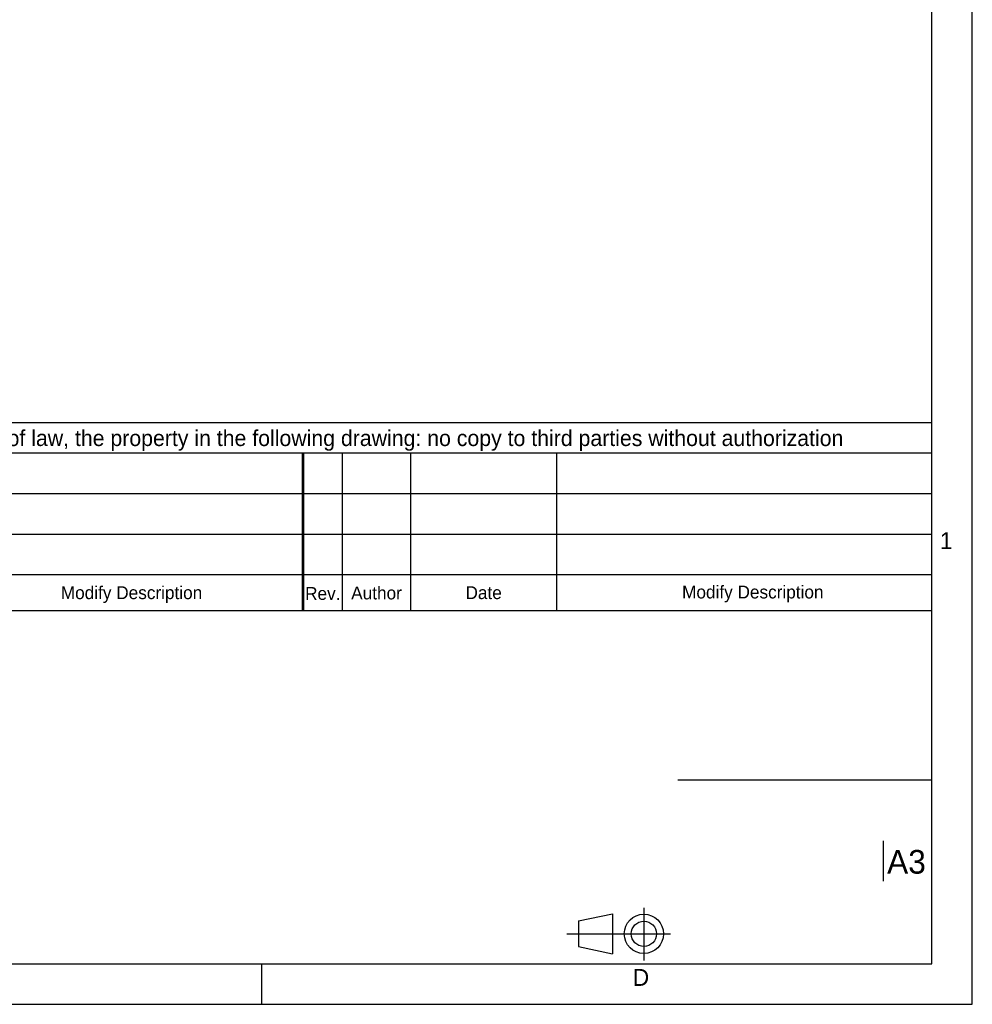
# Model space of a CAD drawing. Header units: millimetres. Extents: x 0 to 420, y 0 to 297.
# Tile 23 of 25: x 279 to 420, y 0 to 146. Entities that reach past the tile are written whole.
import ezdxf

# ---------------------------------------------------------------- set-up
doc = ezdxf.new("R2010")
doc.units = ezdxf.units.MM
doc.header["$LTSCALE"] = 23.1
doc.layers.get('0').update_dxf_attribs({"linetype": 'CONTINUOUS'})
doc.styles.add('TEXTSTYLE_2', font='trium.ttf')

msp = doc.modelspace()

# ---------------------------------------------------------------- linework, layer by layer
at = {"color": 2, "linetype": 'CONTINUOUS'}
for p, q in [((420, 0), (420, 297)), ((228.00618, 86.01578), (414.00618, 86.01578)), ((228.00618, 81.52126), (414.00618, 81.52126)), ((320.98653, 81.52126), (320.98653, 58.19553)), ((321.19787, 81.52126), (321.19787, 58.19553)), ((326.92218, 58.19553), (326.92218, 81.52126)), ((337.04555, 58.19553), (337.04555, 81.52126)), ((358.62367, 58.19553), (358.62367, 81.52126)), ((228.00618, 75.51664), (321.00618, 75.51664)), ((321.19787, 75.51664), (414.00618, 75.51664)), ((228.00618, 69.51202), (321.00618, 69.51202)), ((321.19787, 69.51202), (414.00618, 69.51202)), ((228.00618, 63.5074), (321.00618, 63.5074)), ((321.19787, 63.5074), (414.00618, 63.5074)), ((376.50417, 33.16677), (413.97117, 33.16677)), ((406.83245, 24.14734), (406.83245, 18.18076)), ((361.80252, 12.31787), (366.84908, 13.3584)), ((366.84908, 13.3584), (366.84908, 7.45123)), ((371.47428, 14.2728), (371.47428, 6.45308)), ((361.80252, 12.31787), (361.80252, 8.54624)), ((360.10482, 10.41439), (375.38414, 10.41439)), ((361.80252, 8.54624), (366.84908, 7.45123)), ((315, 0), (315, 6)), ((0, 0), (420, 0))]:
    msp.add_line(p, q, dxfattribs=at)
at = {"color": 7, "linetype": 'CONTINUOUS'}
for p, q in [((414, 6), (414, 291)), ((228.00618, 58.19553), (414.00002, 58.19112)), ((18, 6), (414, 6))]:
    msp.add_line(p, q, dxfattribs=at)
at = {"color": 2, "linetype": 'CONTINUOUS'}
for radius in [2.89927, 1.86486]:
    msp.add_circle((371.47428, 10.41439), radius, dxfattribs=at)

# ---------------------------------------------------------------- texts
at = {"color": 2, "linetype": 'CONTINUOUS', "line_spacing_factor": 0.9, "style": 'TEXTSTYLE_2'}
for s, insert, char_height, width, attachment_point in [('GEFRAN S.p.A. reserves in terms of law, the property in the following drawing: no copy to third parties without authorization', (229.0759, 84.86435), 2.35, 182.6385185, 1), ('1', (416.1442, 69.78408), 2.5, 1.9166667, 2), ('Modify Description', (285.31357, 61.79022), 1.9, 22.1877778, 1), ('Rev.', (321.41155, 61.67453), 1.9, 5.4537037, 1), ('Author', (328.21956, 61.74848), 1.9, 7.9237037, 1), ('Date', (345.11025, 61.79269), 1.9, 5.5944444, 1), ('Modify Description', (377.11543, 61.88744), 1.9, 22.1877778, 1), ('A3', (407.41007, 22.81084), 3.5, 5.9111111, 1), ('D', (371.0394, 5.22447), 2.5, 2.5, 2)]:
    msp.add_mtext(s, dxfattribs=dict(at, insert=insert, char_height=char_height, width=width, attachment_point=attachment_point))

doc.saveas('drawing.dxf')
